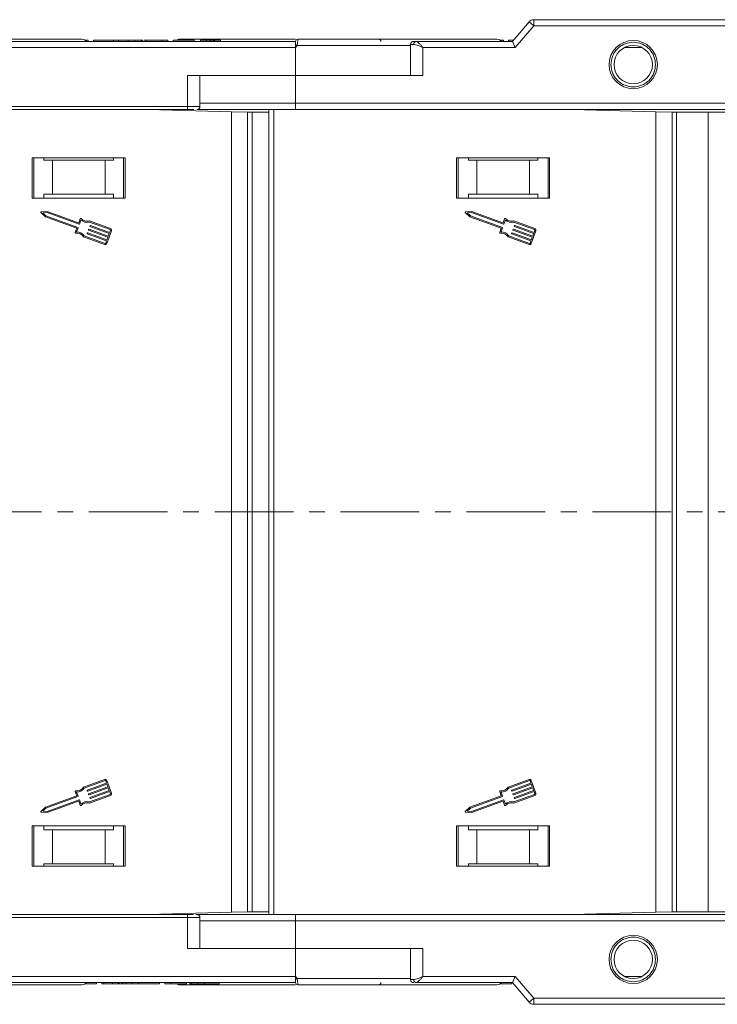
# Model space of a CAD drawing. Header units: millimetres. Extents: x 2854 to 4324, y 357 to 1390.
# Tile 6 of 45: x 3553 to 3666, y 596 to 755. Entities that reach past the tile are written whole.
import ezdxf

# ---------------------------------------------------------------- set-up
doc = ezdxf.new("R2010")
doc.units = ezdxf.units.MM
doc.linetypes.add('CENTERX2', pattern=[20.32, 12.7, -2.54, 2.54, -2.54])

msp = doc.modelspace()

# ---------------------------------------------------------------- linework, layer by layer
at = {"color": 7, "linetype": 'Continuous', "lineweight": 15}
for p, q in [((3636.312, 754.482), (3636.312, 755.482)), ((3688.852, 755.482), (3636.312, 755.482)), ((3635.553, 755.133), (3632.852, 751.982)), ((3633.312, 750.982), (3636.312, 754.482)), ((3636.312, 754.482), (3635.553, 755.133)), ((3636.312, 754.482), (3688.852, 754.482)), ((3564.068, 752.182), (3563.879, 752.182)), ((3564.068, 752.03), (3564.068, 752.182)), ((3564.388, 752.182), (3564.068, 752.182)), ((3564.388, 751.982), (3564.388, 752.182)), ((3565.221, 751.982), (3565.221, 752.182)), ((3568.48, 752.182), (3565.221, 752.182)), ((3568.48, 751.982), (3568.48, 752.182)), ((3569.26, 751.982), (3569.26, 752.182)), ((3570.859, 751.982), (3570.859, 752.182)), ((3571.913, 751.982), (3571.913, 752.182)), ((3573, 751.982), (3573, 752.182)), ((3573.224, 751.982), (3573.224, 752.182)), ((3573.736, 751.982), (3573.736, 752.182)), ((3576.301, 752.182), (3573.736, 752.182)), ((3576.301, 751.982), (3576.301, 752.182)), ((3577.262, 752.182), (3576.301, 752.182)), ((3577.262, 751.982), (3577.262, 752.182)), ((3578.095, 751.982), (3578.095, 752.182)), ((3581.493, 752.182), (3578.095, 752.182)), ((3581.493, 751.982), (3581.493, 752.182)), ((3583.48, 752.182), (3582.519, 752.182)), ((3582.519, 751.982), (3582.519, 752.182)), ((3583.48, 751.982), (3583.48, 752.182)), ((3584.117, 751.982), (3584.117, 752.182)), ((3584.632, 751.982), (3584.632, 752.182)), ((3584.762, 751.982), (3584.762, 752.182)), ((3584.762, 752.182), (3585.724, 752.182)), ((3585.724, 751.982), (3585.724, 752.182)), ((3598.202, 752.332), (3598.202, 752.332)), ((3631.068, 752.182), (3630.879, 752.182)), ((3631.068, 752.03), (3631.068, 752.182)), ((3631.388, 752.182), (3631.068, 752.182)), ((3631.388, 751.982), (3631.388, 752.182)), ((3632.221, 751.982), (3632.221, 752.182)), ((3633.023, 752.182), (3632.221, 752.182)), ((3597.852, 751.982), (3547.162, 751.982)), ((3548.28, 750.982), (3597.852, 750.982)), ((3568.48, 751.982), (3564.112, 751.982)), ((3572.262, 751.982), (3569.442, 751.982)), ((3593.338, 751.982), (3573.224, 751.982)), ((3597.852, 751.98), (3597.852, 751.982)), ((3598.086, 751.332), (3597.852, 750.982)), ((3597.852, 750.982), (3597.852, 746.482)), ((3616.415, 751.332), (3598.086, 751.332)), ((3616.415, 751.482), (3616.415, 746.482)), ((3616.924, 751.482), (3616.415, 751.482)), ((3632.852, 751.982), (3617.297, 751.982)), ((3618.415, 746.482), (3618.415, 750.982)), ((3618.415, 750.982), (3633.312, 750.982)), ((3632.852, 751.982), (3631.112, 751.982)), ((3632.852, 751.982), (3633.312, 750.982)), ((3650.921, 750.982), (3653.783, 750.982)), ((3597.852, 746.482), (3580.423, 746.482)), ((3580.423, 746.482), (3580.423, 741.482)), ((3582.423, 741.482), (3582.423, 746.482)), ((3597.852, 741.982), (3597.852, 746.482)), ((3597.852, 746.482), (3618.415, 746.482)), ((3580.423, 741.482), (3530.852, 741.482)), ((3530.852, 740.982), (3580.423, 740.982)), ((3574.092, 740.982), (3587.501, 740.605)), ((3574.915, 740.959), (3574.915, 740.982)), ((3575.594, 740.963), (3575.414, 740.98)), ((3575.414, 740.945), (3575.414, 740.98)), ((3575.948, 740.93), (3575.594, 740.963)), ((3575.594, 740.963), (3575.594, 740.94)), ((3580.423, 741.482), (3580.423, 740.982)), ((3582.423, 741.482), (3580.423, 741.482)), ((3597.852, 741.982), (3582.423, 741.982)), ((3593.561, 740.982), (3593.561, 675.982)), ((3594.361, 675.982), (3594.361, 740.982)), ((3688.852, 741.982), (3597.852, 741.982)), ((3597.852, 740.982), (3597.852, 741.982)), ((3688.852, 740.982), (3597.852, 740.982)), ((3642.592, 740.982), (3656.001, 740.605)), ((3643.415, 740.959), (3643.415, 740.982)), ((3643.892, 740.982), (3643.914, 740.98)), ((3644.094, 740.963), (3643.914, 740.98)), ((3643.914, 740.945), (3643.914, 740.98)), ((3644.448, 740.93), (3644.094, 740.963)), ((3644.094, 740.963), (3644.094, 740.94)), ((3587.501, 740.605), (3587.501, 675.982)), ((3590.113, 740.532), (3587.501, 740.605)), ((3590.113, 675.982), (3590.113, 740.532)), ((3590.113, 740.532), (3590.86, 740.532)), ((3590.86, 740.532), (3590.86, 675.982)), ((3593.561, 740.532), (3590.86, 740.532)), ((3656.001, 740.605), (3656.001, 675.982)), ((3658.613, 740.532), (3656.001, 740.605)), ((3658.613, 675.982), (3658.613, 740.532)), ((3658.613, 740.532), (3659.36, 740.532)), ((3659.36, 740.532), (3659.36, 675.982)), ((3664.461, 740.532), (3659.36, 740.532)), ((3664.461, 675.982), (3664.461, 740.532)), ((3682.497, 740.532), (3664.461, 740.532)), ((3570.352, 733.182), (3555.352, 733.182)), ((3555.352, 733.182), (3555.352, 726.682)), ((3555.602, 726.682), (3555.602, 733.182)), ((3557.238, 732.782), (3557.238, 733.182)), ((3568.465, 733.182), (3568.465, 732.782)), ((3570.102, 733.182), (3570.102, 726.682)), ((3570.352, 726.682), (3570.352, 733.182)), ((3638.852, 733.182), (3623.852, 733.182)), ((3623.852, 733.182), (3623.852, 726.682)), ((3624.102, 733.182), (3624.102, 726.682)), ((3625.738, 732.782), (3625.738, 733.182)), ((3636.965, 733.182), (3636.965, 732.782)), ((3638.602, 726.682), (3638.602, 733.182)), ((3638.852, 726.682), (3638.852, 733.182)), ((3557.238, 732.782), (3558.602, 732.782)), ((3558.602, 732.782), (3558.602, 727.282)), ((3567.102, 732.782), (3558.602, 732.782)), ((3567.102, 727.282), (3567.102, 732.782)), ((3567.102, 732.782), (3568.465, 732.782)), ((3627.102, 732.782), (3625.738, 732.782)), ((3627.102, 727.282), (3627.102, 732.782)), ((3635.602, 732.782), (3627.102, 732.782)), ((3635.602, 732.782), (3635.602, 727.282)), ((3636.965, 732.782), (3635.602, 732.782)), ((3555.352, 726.682), (3570.352, 726.682)), ((3557.238, 727.282), (3557.238, 726.682)), ((3558.602, 727.282), (3557.238, 727.282)), ((3567.102, 727.282), (3558.602, 727.282)), ((3568.465, 727.282), (3567.102, 727.282)), ((3568.465, 726.682), (3568.465, 727.282)), ((3623.852, 726.682), (3638.852, 726.682)), ((3625.738, 727.282), (3627.102, 727.282)), ((3625.738, 726.682), (3625.738, 727.282)), ((3627.102, 727.282), (3635.602, 727.282)), ((3635.602, 727.282), (3636.965, 727.282)), ((3636.965, 727.282), (3636.965, 726.682)), ((3556.776, 724.301), (3557.471, 723.651)), ((3557.784, 724.508), (3556.834, 724.459)), ((3557.756, 724.323), (3557.058, 724.287)), ((3557.058, 724.287), (3557.569, 723.809)), ((3557.471, 723.651), (3562.538, 721.8)), ((3557.569, 723.809), (3562.729, 721.924)), ((3562.917, 722.438), (3557.756, 724.323)), ((3562.808, 722.672), (3557.784, 724.508)), ((3625.276, 724.301), (3625.971, 723.651)), ((3626.284, 724.508), (3625.334, 724.459)), ((3626.256, 724.323), (3625.558, 724.287)), ((3625.558, 724.287), (3626.069, 723.809)), ((3625.971, 723.651), (3631.038, 721.8)), ((3626.069, 723.809), (3631.229, 721.924)), ((3631.417, 722.438), (3626.256, 724.323)), ((3631.308, 722.672), (3626.284, 724.508)), ((3562.757, 721.865), (3562.515, 721.203)), ((3563.093, 723.319), (3562.867, 722.699)), ((3563.218, 723.127), (3562.976, 722.465)), ((3567.915, 721.583), (3564.571, 722.805)), ((3567.977, 721.754), (3564.58, 722.995)), ((3564.649, 722.145), (3564.681, 722.231)), ((3567.781, 720.952), (3564.676, 722.086)), ((3564.739, 722.258), (3567.844, 721.123)), ((3631.257, 721.865), (3631.015, 721.203)), ((3631.593, 723.319), (3631.367, 722.699)), ((3631.718, 723.127), (3631.476, 722.465)), ((3636.415, 721.583), (3633.071, 722.805)), ((3636.477, 721.754), (3633.08, 722.995)), ((3633.149, 722.145), (3633.181, 722.231)), ((3636.281, 720.952), (3633.176, 722.086)), ((3633.239, 722.258), (3636.344, 721.123)), ((3562.538, 721.8), (3562.296, 721.137)), ((3563.641, 720.426), (3567.039, 719.184)), ((3563.757, 720.577), (3567.101, 719.356)), ((3564.211, 720.946), (3564.242, 721.031)), ((3567.343, 719.753), (3564.238, 720.887)), ((3564.301, 721.058), (3567.406, 719.924)), ((3564.43, 721.545), (3564.461, 721.631)), ((3567.562, 720.352), (3564.457, 721.487)), ((3564.52, 721.658), (3567.625, 720.524)), ((3567.389, 719.347), (3568.141, 721.403)), ((3567.406, 719.924), (3567.562, 720.352)), ((3567.625, 720.524), (3567.781, 720.952)), ((3567.844, 721.123), (3567.969, 721.466)), ((3631.038, 721.8), (3630.796, 721.137)), ((3632.141, 720.426), (3635.539, 719.184)), ((3632.257, 720.577), (3635.601, 719.356)), ((3632.711, 720.946), (3632.742, 721.031)), ((3635.843, 719.753), (3632.738, 720.887)), ((3632.801, 721.058), (3635.906, 719.924)), ((3632.93, 721.545), (3632.961, 721.631)), ((3636.062, 720.352), (3632.957, 721.487)), ((3633.02, 721.658), (3636.125, 720.524)), ((3635.889, 719.347), (3636.641, 721.403)), ((3635.906, 719.924), (3636.062, 720.352)), ((3636.125, 720.524), (3636.281, 720.952)), ((3636.344, 721.123), (3636.469, 721.466)), ((3567.218, 719.41), (3567.343, 719.753)), ((3635.718, 719.41), (3635.843, 719.753)), ((3587.501, 675.982), (3587.501, 611.359)), ((3590.113, 611.432), (3590.113, 675.982)), ((3590.86, 675.982), (3590.86, 611.432)), ((3593.561, 675.982), (3593.561, 610.982)), ((3594.361, 610.982), (3594.361, 675.982)), ((3656.001, 675.982), (3656.001, 611.359)), ((3658.613, 611.432), (3658.613, 675.982)), ((3659.36, 675.982), (3659.36, 611.432)), ((3664.461, 611.432), (3664.461, 675.982)), ((3567.039, 632.779), (3563.641, 631.538)), ((3563.757, 631.386), (3567.101, 632.608)), ((3567.343, 632.211), (3564.238, 631.077)), ((3564.301, 630.905), (3567.406, 632.04)), ((3567.562, 631.611), (3564.457, 630.477)), ((3564.52, 630.306), (3567.625, 631.44)), ((3567.218, 632.554), (3567.343, 632.211)), ((3568.141, 630.56), (3567.389, 632.616)), ((3567.406, 632.04), (3567.562, 631.611)), ((3567.625, 631.44), (3567.781, 631.012)), ((3635.539, 632.779), (3632.141, 631.538)), ((3632.257, 631.386), (3635.601, 632.608)), ((3635.843, 632.211), (3632.738, 631.077)), ((3632.801, 630.905), (3635.906, 632.04)), ((3636.062, 631.611), (3632.957, 630.477)), ((3633.02, 630.306), (3636.125, 631.44)), ((3635.718, 632.554), (3635.843, 632.211)), ((3636.641, 630.56), (3635.889, 632.616)), ((3635.906, 632.04), (3636.062, 631.611)), ((3636.125, 631.44), (3636.281, 631.012)), ((3562.538, 630.164), (3557.471, 628.313)), ((3557.569, 628.154), (3562.729, 630.04)), ((3562.296, 630.827), (3562.538, 630.164)), ((3562.757, 630.098), (3562.515, 630.761)), ((3564.211, 631.018), (3564.242, 630.932)), ((3564.43, 630.419), (3564.461, 630.333)), ((3567.915, 630.381), (3564.571, 629.159)), ((3564.58, 628.968), (3567.977, 630.21)), ((3564.649, 629.819), (3564.681, 629.733)), ((3567.781, 631.012), (3564.676, 629.877)), ((3564.739, 629.706), (3567.844, 630.841)), ((3567.844, 630.841), (3567.969, 630.498)), ((3631.038, 630.164), (3625.971, 628.313)), ((3626.069, 628.154), (3631.229, 630.04)), ((3630.796, 630.827), (3631.038, 630.164)), ((3631.257, 630.098), (3631.015, 630.761)), ((3632.711, 631.018), (3632.742, 630.932)), ((3632.93, 630.419), (3632.961, 630.333)), ((3636.415, 630.381), (3633.071, 629.159)), ((3633.08, 628.968), (3636.477, 630.21)), ((3633.149, 629.819), (3633.181, 629.733)), ((3636.281, 631.012), (3633.176, 629.877)), ((3633.239, 629.706), (3636.344, 630.841)), ((3636.344, 630.841), (3636.469, 630.498)), ((3557.471, 628.313), (3556.776, 627.663)), ((3557.058, 627.676), (3557.569, 628.154)), ((3562.917, 629.526), (3557.756, 627.64)), ((3557.784, 627.456), (3562.808, 629.292)), ((3562.867, 629.265), (3563.093, 628.645)), ((3563.218, 628.837), (3562.976, 629.499)), ((3625.971, 628.313), (3625.276, 627.663)), ((3625.558, 627.676), (3626.069, 628.154)), ((3631.417, 629.526), (3626.256, 627.64)), ((3626.284, 627.456), (3631.308, 629.292)), ((3631.367, 629.265), (3631.593, 628.645)), ((3631.718, 628.837), (3631.476, 629.499)), ((3556.834, 627.505), (3557.784, 627.456)), ((3557.756, 627.64), (3557.058, 627.676)), ((3625.334, 627.505), (3626.284, 627.456)), ((3626.256, 627.64), (3625.558, 627.676)), ((3570.352, 625.282), (3555.352, 625.282)), ((3555.352, 625.282), (3555.352, 618.782)), ((3555.602, 618.782), (3555.602, 625.282)), ((3557.238, 625.282), (3557.238, 624.682)), ((3568.465, 624.682), (3568.465, 625.282)), ((3570.102, 625.282), (3570.102, 618.782)), ((3570.352, 618.782), (3570.352, 625.282)), ((3638.852, 625.282), (3623.852, 625.282)), ((3623.852, 625.282), (3623.852, 618.782)), ((3624.102, 625.282), (3624.102, 618.782)), ((3625.738, 624.682), (3625.738, 625.282)), ((3636.965, 625.282), (3636.965, 624.682)), ((3638.602, 618.782), (3638.602, 625.282)), ((3638.852, 618.782), (3638.852, 625.282)), ((3557.238, 624.682), (3558.602, 624.682)), ((3558.602, 624.682), (3558.602, 619.182)), ((3558.602, 624.682), (3567.102, 624.682)), ((3567.102, 619.182), (3567.102, 624.682)), ((3567.102, 624.682), (3568.465, 624.682)), ((3627.102, 624.682), (3625.738, 624.682)), ((3627.102, 619.182), (3627.102, 624.682)), ((3635.602, 624.682), (3627.102, 624.682)), ((3636.965, 624.682), (3635.602, 624.682)), ((3635.602, 624.682), (3635.602, 619.182)), ((3555.352, 618.782), (3570.352, 618.782)), ((3558.602, 619.182), (3557.238, 619.182)), ((3557.238, 618.782), (3557.238, 619.182)), ((3558.602, 619.182), (3567.102, 619.182)), ((3568.465, 619.182), (3567.102, 619.182)), ((3568.465, 619.182), (3568.465, 618.782)), ((3623.852, 618.782), (3638.852, 618.782)), ((3625.738, 619.182), (3627.102, 619.182)), ((3625.738, 618.782), (3625.738, 619.182)), ((3627.102, 619.182), (3635.602, 619.182)), ((3635.602, 619.182), (3636.965, 619.182)), ((3636.965, 619.182), (3636.965, 618.782)), ((3580.423, 610.982), (3530.852, 610.982)), ((3587.501, 611.359), (3574.092, 610.982)), ((3574.915, 610.982), (3574.915, 611.005)), ((3575.414, 610.984), (3575.414, 611.019)), ((3575.414, 610.984), (3575.594, 611.001)), ((3575.594, 611.001), (3575.948, 611.034)), ((3575.594, 611.024), (3575.594, 611.001)), ((3580.423, 610.482), (3580.423, 610.982)), ((3587.501, 611.359), (3590.113, 611.432)), ((3590.86, 611.432), (3590.113, 611.432)), ((3590.86, 611.432), (3593.561, 611.432)), ((3597.852, 610.982), (3597.852, 609.982)), ((3597.852, 610.982), (3688.852, 610.982)), ((3656.001, 611.359), (3642.592, 610.982)), ((3643.415, 610.982), (3643.415, 611.005)), ((3643.914, 610.984), (3643.892, 610.982)), ((3643.914, 610.984), (3643.914, 611.019)), ((3643.914, 610.984), (3644.094, 611.001)), ((3644.094, 611.001), (3644.448, 611.034)), ((3644.094, 611.024), (3644.094, 611.001)), ((3656.001, 611.359), (3658.613, 611.432)), ((3659.36, 611.432), (3658.613, 611.432)), ((3659.36, 611.432), (3664.461, 611.432)), ((3664.461, 611.432), (3682.497, 611.432)), ((3530.852, 610.482), (3580.423, 610.482)), ((3580.423, 610.482), (3580.423, 605.482)), ((3580.423, 610.482), (3582.423, 610.482)), ((3582.423, 605.482), (3582.423, 610.482)), ((3582.423, 609.982), (3597.852, 609.982)), ((3597.852, 605.482), (3597.852, 609.982)), ((3597.852, 609.982), (3688.852, 609.982)), ((3580.423, 605.482), (3597.852, 605.482)), ((3597.852, 605.482), (3597.852, 600.982)), ((3618.415, 605.482), (3597.852, 605.482)), ((3616.415, 605.482), (3616.415, 600.482)), ((3618.415, 600.982), (3618.415, 605.482)), ((3547.162, 599.982), (3597.852, 599.982)), ((3597.852, 600.982), (3548.28, 600.982)), ((3565.734, 599.782), (3563.879, 599.782)), ((3564.112, 599.982), (3568.852, 599.982)), ((3565.734, 599.982), (3565.734, 599.782)), ((3566.568, 599.782), (3566.568, 599.982)), ((3566.888, 599.782), (3566.568, 599.782)), ((3566.888, 599.782), (3566.888, 599.982)), ((3568.288, 599.782), (3566.888, 599.782)), ((3568.288, 599.782), (3568.288, 599.982)), ((3569.249, 599.782), (3568.288, 599.782)), ((3569.249, 599.982), (3569.249, 599.782)), ((3569.38, 599.982), (3569.38, 599.782)), ((3569.965, 599.782), (3569.877, 599.782)), ((3569.894, 599.982), (3569.894, 599.782)), ((3569.965, 599.982), (3569.965, 599.782)), ((3570.531, 599.982), (3570.531, 599.782)), ((3570.531, 599.982), (3580.788, 599.982)), ((3571.493, 599.782), (3570.531, 599.782)), ((3571.493, 599.782), (3571.493, 599.982)), ((3572.519, 599.782), (3572.519, 599.982)), ((3575.916, 599.782), (3572.519, 599.782)), ((3575.916, 599.782), (3575.916, 599.982)), ((3576.749, 599.782), (3576.749, 599.982)), ((3577.711, 599.782), (3576.749, 599.782)), ((3577.711, 599.782), (3577.711, 599.982)), ((3580.275, 599.782), (3577.711, 599.782)), ((3580.275, 599.782), (3580.275, 599.982)), ((3580.788, 599.782), (3580.788, 599.982)), ((3581.011, 599.982), (3581.011, 599.782)), ((3581.749, 599.982), (3584.57, 599.982)), ((3582.099, 599.982), (3582.099, 599.782)), ((3583.153, 599.982), (3583.153, 599.782)), ((3585.531, 599.982), (3585.531, 599.782)), ((3585.531, 599.982), (3593.338, 599.982)), ((3597.852, 600.982), (3598.086, 600.632)), ((3598.086, 600.632), (3616.415, 600.632)), ((3598.202, 599.632), (3598.202, 599.632)), ((3616.924, 600.482), (3616.415, 600.482)), ((3617.085, 599.982), (3617.297, 599.982)), ((3617.297, 599.982), (3632.852, 599.982)), ((3633.312, 600.982), (3618.415, 600.982)), ((3632.734, 599.782), (3630.879, 599.782)), ((3631.112, 599.982), (3632.852, 599.982)), ((3632.734, 599.982), (3632.734, 599.782)), ((3632.852, 599.982), (3633.312, 600.982)), ((3632.852, 599.982), (3635.553, 596.831)), ((3636.312, 597.482), (3633.312, 600.982)), ((3653.783, 600.982), (3650.921, 600.982)), ((3635.553, 596.831), (3636.312, 597.482)), ((3688.852, 597.482), (3636.312, 597.482)), ((3636.312, 597.482), (3636.312, 596.482)), ((3636.312, 596.482), (3688.852, 596.482))]:
    msp.add_line(p, q, dxfattribs=at)
at = {"color": 1, "linetype": 'CENTERX2', "lineweight": 13}
msp.add_line((4166.465, 675.982), (3330.413, 675.982), dxfattribs=at)
at = {"color": 7, "linetype": 'Continuous', "lineweight": 15, "flags": 128}
msp.add_lwpolyline([(3597.852, 599.982), (3597.852, 599.982)], dxfattribs=at)
at = {"color": 7, "linetype": 'Continuous', "lineweight": 15}
for centre, radius in [((3652.352, 748.232), 3.9), ((3652.352, 748.232), 3.1), ((3652.352, 603.732), 3.9), ((3652.352, 603.732), 3.1)]:
    msp.add_circle(centre, radius, dxfattribs=at)
for centre, radius, start, end in [((3636.312, 754.482), 1, 90, 139.39871), ((3563.352, 751.332), 1, 40.5416, 90), ((3579.132, 751.332), 1, 90, 121.78833), ((3598.202, 751.982), 0.35, 89.99809, 179.99965), ((3611.282, 751.982), 0.35, 0.00041, 90.00191), ((3630.352, 751.332), 1, 40.5416, 90), ((3562.308, 684.405), 75.89, 61.87179, 62.07191), ((3616.915, 751.482), 0.5, 90, 180), ((3617.371, 751.537), 0.451, 99.5202, 187.08135), ((3581.923, 741.482), 0.5, 270, 0), ((3556.839, 724.367), 0.0912, 92.951, 226.90808), ((3625.339, 724.367), 0.0912, 92.951, 226.90808), ((3562.714, 721.881), 0.0456, 339.92954, 69.92954), ((3562.824, 722.715), 0.0456, 249.92954, 339.92954), ((3562.933, 722.481), 0.0456, 249.92954, 339.92954), ((3563.179, 723.288), 0.0912, 44.41454, 159.92954), ((3564.212, 724.3), 1.538, 229.69289, 283.48884), ((3564.212, 724.3), 1.355, 224.41454, 285.7472), ((3564.692, 722.129), 0.0456, 159.92954, 249.92954), ((3564.723, 722.215), 0.0456, 69.92954, 159.92954), ((3631.214, 721.881), 0.0456, 339.92954, 69.92954), ((3631.324, 722.715), 0.0456, 249.92954, 339.92954), ((3631.433, 722.481), 0.0456, 249.92954, 339.92954), ((3631.679, 723.288), 0.0912, 44.41454, 159.92954), ((3632.712, 724.3), 1.538, 229.69289, 283.48884), ((3632.712, 724.3), 1.355, 224.41454, 285.7472), ((3633.192, 722.129), 0.0456, 159.92954, 249.92954), ((3633.223, 722.215), 0.0456, 69.92954, 159.92954), ((3562.382, 721.106), 0.0912, 159.92954, 275.44455), ((3562.519, 719.665), 1.355, 34.11188, 95.44455), ((3562.519, 719.665), 1.538, 36.37025, 90.1662), ((3564.254, 720.93), 0.0456, 159.92954, 249.92954), ((3564.285, 721.016), 0.0456, 69.92954, 159.92954), ((3564.473, 721.53), 0.0456, 159.92954, 249.92954), ((3564.504, 721.615), 0.0456, 69.92954, 159.92954), ((3567.884, 721.497), 0.0912, 339.92954, 69.92954), ((3567.884, 721.497), 0.274, 339.92954, 69.92954), ((3630.882, 721.106), 0.0912, 159.92954, 275.44455), ((3631.019, 719.665), 1.355, 34.11188, 95.44455), ((3631.019, 719.665), 1.538, 36.37025, 90.1662), ((3632.754, 720.93), 0.0456, 159.92954, 249.92954), ((3632.785, 721.016), 0.0456, 69.92954, 159.92954), ((3632.973, 721.53), 0.0456, 159.92954, 249.92954), ((3633.004, 721.615), 0.0456, 69.92954, 159.92954), ((3636.384, 721.497), 0.0912, 339.92954, 69.92954), ((3636.384, 721.497), 0.274, 339.92954, 69.92954), ((3567.132, 719.441), 0.274, 249.92954, 339.92954), ((3567.132, 719.441), 0.0912, 249.92954, 339.92954), ((3635.632, 719.441), 0.274, 249.92954, 339.92954), ((3635.632, 719.441), 0.0912, 249.92954, 339.92954), ((3562.519, 632.298), 1.355, 264.55545, 325.88812), ((3562.519, 632.298), 1.538, 269.8338, 323.62975), ((3567.132, 632.522), 0.274, 20.07046, 110.07046), ((3567.132, 632.522), 0.0912, 20.07046, 110.07046), ((3631.019, 632.298), 1.355, 264.55545, 325.88812), ((3631.019, 632.298), 1.538, 269.8338, 323.62975), ((3635.632, 632.522), 0.274, 20.07046, 110.07046), ((3635.632, 632.522), 0.0912, 20.07046, 110.07046), ((3562.382, 630.858), 0.0912, 84.55545, 200.07046), ((3562.714, 630.083), 0.0456, 290.07046, 20.07046), ((3564.254, 631.034), 0.0456, 110.07046, 200.07046), ((3564.285, 630.948), 0.0456, 200.07046, 290.07046), ((3564.473, 630.434), 0.0456, 110.07046, 200.07046), ((3564.504, 630.349), 0.0456, 200.07046, 290.07046), ((3564.692, 629.835), 0.0456, 110.07046, 200.07046), ((3564.723, 629.749), 0.0456, 200.07046, 290.07046), ((3567.884, 630.467), 0.0912, 290.07046, 20.07046), ((3567.884, 630.467), 0.274, 290.07046, 20.07046), ((3630.882, 630.858), 0.0912, 84.55545, 200.07046), ((3631.214, 630.083), 0.0456, 290.07046, 20.07046), ((3632.754, 631.034), 0.0456, 110.07046, 200.07046), ((3632.785, 630.948), 0.0456, 200.07046, 290.07046), ((3632.973, 630.434), 0.0456, 110.07046, 200.07046), ((3633.004, 630.349), 0.0456, 200.07046, 290.07046), ((3633.192, 629.835), 0.0456, 110.07046, 200.07046), ((3633.223, 629.749), 0.0456, 200.07046, 290.07046), ((3636.384, 630.467), 0.0912, 290.07046, 20.07046), ((3636.384, 630.467), 0.274, 290.07046, 20.07046), ((3562.824, 629.249), 0.0456, 20.07046, 110.07046), ((3562.933, 629.483), 0.0456, 20.07046, 110.07046), ((3563.179, 628.676), 0.0912, 200.07046, 315.58546), ((3564.212, 627.664), 1.538, 76.51116, 130.30711), ((3564.212, 627.664), 1.355, 74.2528, 135.58546), ((3631.324, 629.249), 0.0456, 20.07046, 110.07046), ((3631.433, 629.483), 0.0456, 20.07046, 110.07046), ((3631.679, 628.676), 0.0912, 200.07046, 315.58546), ((3632.712, 627.664), 1.538, 76.51116, 130.30711), ((3632.712, 627.664), 1.355, 74.2528, 135.58546), ((3556.839, 627.596), 0.0912, 133.09192, 267.049), ((3625.339, 627.596), 0.0912, 133.09192, 267.049), ((3581.923, 610.482), 0.5, 360, 90), ((3563.352, 600.632), 1, 270, 319.4584), ((3579.132, 600.632), 1, 238.21167, 270), ((3562.308, 667.559), 75.89, 297.92809, 298.12821), ((3598.202, 599.982), 0.35, 180.00057, 270.00191), ((3611.282, 599.982), 0.35, 269.99809, 359.99959), ((3616.915, 600.482), 0.5, 180, 270), ((3617.371, 600.426), 0.451, 172.91865, 260.4798), ((3630.352, 600.632), 1, 270, 319.4584), ((3636.312, 597.482), 1, 220.60129, 270)]:
    msp.add_arc(centre, radius, start, end, dxfattribs=at)
for points, knots in [([(3563.352, 752.332), (3563.306, 752.332), (3563.212, 752.332), (3562.441, 752.332), (3561.275, 752.332), (3559.804, 752.332), (3558.156, 752.332), (3556.216, 752.332), (3553.26, 752.332), (3549.826, 752.332), (3546.049, 752.332), (3542.813, 752.332), (3539.169, 752.332), (3535.18, 752.332), (3532.515, 752.332), (3531.202, 752.332)], [0, 0, 0, 0, 0.0777263, 0.157824, 0.2401354, 0.3044544, 0.368763, 0.4344301, 0.5000865, 0.631237, 0.695556, 0.7598647, 0.8421852, 0.9222807, 1, 1, 1, 1]), ([(3570.859, 752.182), (3570.725, 752.182), (3570.321, 752.182), (3569.667, 752.182), (3569.049, 752.182), (3568.621, 752.182), (3568.49, 752.182), (3568.482, 752.182), (3568.48, 752.182)], [0, 0, 0, 0, 0.1013981, 0.3069957, 0.5061443, 0.6852619, 0.9245571, 1, 1, 1, 1]), ([(3571.913, 752.182), (3571.851, 752.182), (3571.726, 752.182), (3571.542, 752.182), (3571.367, 752.182), (3571.199, 752.182), (3571.03, 752.182), (3570.916, 752.182), (3570.859, 752.182)], [0, 0, 0, 0, 0.1854289, 0.3721896, 0.5277082, 0.6838775, 0.8416784, 1, 1, 1, 1]), ([(3573, 752.182), (3572.94, 752.182), (3572.82, 752.182), (3572.503, 752.182), (3572.183, 752.182), (3571.941, 752.182), (3571.913, 752.182)], [0, 0, 0, 0, 0.2508959, 0.5021661, 0.9405117, 1, 1, 1, 1]), ([(3573.224, 752.182), (3573.223, 752.182), (3573.222, 752.182), (3573.207, 752.182), (3573.183, 752.182), (3573.142, 752.182), (3573.085, 752.182), (3573.029, 752.182), (3573, 752.182)], [0, 0, 0, 0, 0.15395018, 0.3081809, 0.47869905, 0.64996124, 0.82420256, 1, 1, 1, 1]), ([(3573.736, 752.182), (3573.657, 752.182), (3573.571, 752.182), (3573.403, 752.182), (3573.393, 752.182)], [0, 0, 0, 0, 0.9398926, 1, 1, 1, 1]), ([(3597.852, 752.332), (3597.385, 752.332), (3595.926, 752.332), (3593.614, 752.332), (3590.947, 752.332), (3587.67, 752.332), (3584.881, 752.332), (3582.679, 752.332), (3581.208, 752.332), (3580.042, 752.332), (3579.271, 752.332), (3579.178, 752.332), (3579.132, 752.332)], [0, 0, 0, 0, 0.0417359, 0.1303349, 0.2208054, 0.3112613, 0.4919493, 0.5805627, 0.6691617, 0.7825761, 0.8929282, 1, 1, 1, 1]), ([(3583.48, 752.182), (3583.483, 752.182), (3583.488, 752.182), (3583.537, 752.182), (3583.627, 752.182), (3583.745, 752.182), (3583.912, 752.182), (3584.039, 752.182), (3584.117, 752.182)], [0, 0, 0, 0, 0.2920273, 0.5048541, 0.6139046, 0.723685, 0.8298165, 1, 1, 1, 1]), ([(3584.117, 752.182), (3584.158, 752.182), (3584.242, 752.182), (3584.353, 752.182), (3584.447, 752.182), (3584.519, 752.182), (3584.582, 752.182), (3584.615, 752.182), (3584.632, 752.182)], [0, 0, 0, 0, 0.202387, 0.4109073, 0.5578292, 0.7094718, 0.8532239, 1, 1, 1, 1]), ([(3584.632, 752.182), (3584.651, 752.182), (3584.689, 752.182), (3584.717, 752.182), (3584.736, 752.182), (3584.749, 752.182), (3584.757, 752.182), (3584.761, 752.182), (3584.762, 752.182)], [0, 0, 0, 0, 0.1938055, 0.3931273, 0.5440688, 0.6954121, 0.8476129, 1, 1, 1, 1]), ([(3598.202, 752.332), (3598.202, 752.325), (3598.203, 752.311), (3598.202, 752.208), (3598.2, 752.062), (3598.188, 751.879), (3598.169, 751.696), (3598.139, 751.51), (3598.103, 751.388), (3598.086, 751.332)], [0, 0, 0, 0, 0.172016, 0.3127556, 0.4995985, 0.630391, 0.7580256, 0.8892284, 1, 1, 1, 1]), ([(3630.352, 752.332), (3630.306, 752.332), (3630.212, 752.332), (3629.441, 752.332), (3628.275, 752.332), (3626.804, 752.332), (3625.156, 752.332), (3623.216, 752.332), (3620.26, 752.332), (3616.826, 752.332), (3613.049, 752.332), (3609.813, 752.332), (3606.169, 752.332), (3602.18, 752.332), (3599.515, 752.332), (3598.202, 752.332)], [0, 0, 0, 0, 0.0777263, 0.157824, 0.2401354, 0.3044544, 0.368763, 0.4344301, 0.5000865, 0.631237, 0.695556, 0.7598647, 0.8421852, 0.9222807, 1, 1, 1, 1]), ([(3597.852, 751.456), (3597.852, 751.549), (3597.852, 751.734), (3597.852, 751.896), (3597.852, 751.926), (3597.852, 751.935)], [0, 0, 0, 0, 0.412979, 0.8259867, 1, 1, 1, 1]), ([(3618.415, 750.982), (3618.145, 751.098), (3617.727, 751.279), (3617.228, 751.45), (3617.019, 751.472), (3616.924, 751.482)], [0, 0, 0, 0, 0.49841293, 0.77292805, 1, 1, 1, 1]), ([(3617.297, 751.982), (3617.18, 751.982), (3617.054, 751.982), (3617.019, 751.982), (3617.017, 751.982)], [0, 0, 0, 0, 0.93147, 1, 1, 1, 1]), ([(3617.297, 751.982), (3617.365, 751.965), (3617.508, 751.929), (3617.788, 751.679), (3618.097, 751.349), (3618.309, 751.104), (3618.415, 750.982)], [0, 0, 0, 0, 0.2343503, 0.4981953, 0.748869, 1, 1, 1, 1]), ([(3648.752, 748.232), (3648.8, 748.685), (3648.875, 749.383), (3649.323, 750.223), (3649.788, 750.795), (3650.361, 751.263), (3651.2, 751.697), (3652.352, 751.919), (3653.504, 751.697), (3654.342, 751.263), (3654.915, 750.795), (3655.381, 750.223), (3655.829, 749.384), (3655.904, 748.685), (3655.952, 748.232)], [0, 0, 0, 0, 0.1197215, 0.184837, 0.25, 0.3151155, 0.3802785, 0.5, 0.6197215, 0.684837, 0.75, 0.8151155, 0.8802785, 1, 1, 1, 1]), ([(3655.952, 748.232), (3655.904, 747.779), (3655.829, 747.08), (3655.381, 746.241), (3654.916, 745.669), (3654.343, 745.201), (3653.504, 744.767), (3652.352, 744.545), (3651.2, 744.767), (3650.361, 745.201), (3649.788, 745.669), (3649.323, 746.241), (3648.875, 747.08), (3648.8, 747.779), (3648.752, 748.232)], [0, 0, 0, 0, 0.1197215, 0.184837, 0.25, 0.3151155, 0.3802785, 0.5, 0.6197215, 0.684837, 0.75, 0.8151155, 0.8802785, 1, 1, 1, 1]), ([(3580.423, 740.982), (3580.582, 740.982), (3580.908, 740.982), (3581.268, 740.982), (3581.412, 740.982), (3581.445, 740.982)], [0, 0, 0, 0, 0.4212182, 0.866389, 1, 1, 1, 1]), ([(3597.852, 740.982), (3596.531, 740.982), (3593.848, 740.982), (3589.823, 740.982), (3586.156, 740.982), (3583.51, 740.982), (3582.248, 740.982), (3581.923, 740.982)], [0, 0, 0, 0, 0.2377682, 0.4829101, 0.7349567, 0.9319731, 1, 1, 1, 1]), ([(3581.405, 610.982), (3581.385, 610.982), (3581.253, 610.982), (3580.907, 610.982), (3580.582, 610.982), (3580.423, 610.982)], [0, 0, 0, 0, 0.0866478, 0.5559493, 1, 1, 1, 1]), ([(3581.755, 610.982), (3582.135, 610.982), (3583.452, 610.982), (3586.155, 610.982), (3589.823, 610.982), (3593.848, 610.982), (3596.531, 610.982), (3597.852, 610.982)], [0, 0, 0, 0, 0.0787743, 0.2735433, 0.5226472, 0.7649677, 1, 1, 1, 1]), ([(3648.752, 603.732), (3648.8, 604.185), (3648.875, 604.883), (3649.323, 605.723), (3649.788, 606.295), (3650.361, 606.763), (3651.2, 607.197), (3652.352, 607.419), (3653.504, 607.197), (3654.342, 606.763), (3654.915, 606.295), (3655.381, 605.723), (3655.829, 604.884), (3655.904, 604.185), (3655.952, 603.732)], [0, 0, 0, 0, 0.1197215, 0.184837, 0.25, 0.3151155, 0.3802785, 0.5, 0.6197215, 0.684837, 0.75, 0.8151155, 0.8802785, 1, 1, 1, 1]), ([(3655.952, 603.732), (3655.904, 603.279), (3655.829, 602.58), (3655.381, 601.741), (3654.916, 601.169), (3654.343, 600.701), (3653.504, 600.267), (3652.352, 600.045), (3651.2, 600.267), (3650.361, 600.701), (3649.788, 601.169), (3649.323, 601.741), (3648.875, 602.58), (3648.8, 603.279), (3648.752, 603.732)], [0, 0, 0, 0, 0.1197215, 0.184837, 0.25, 0.3151155, 0.3802785, 0.5, 0.6197215, 0.684837, 0.75, 0.8151155, 0.8802785, 1, 1, 1, 1]), ([(3531.202, 599.632), (3532.515, 599.632), (3535.181, 599.632), (3539.17, 599.632), (3542.813, 599.632), (3546.049, 599.632), (3548.874, 599.632), (3551.535, 599.632), (3554.814, 599.632), (3557.602, 599.632), (3559.804, 599.632), (3561.275, 599.632), (3562.442, 599.632), (3563.212, 599.632), (3563.306, 599.632), (3563.352, 599.632)], [0, 0, 0, 0, 0.077724, 0.157824, 0.2401354, 0.3044544, 0.368763, 0.4344301, 0.5000865, 0.631237, 0.695556, 0.7598646, 0.8421852, 0.9222831, 1, 1, 1, 1]), ([(3569.249, 599.782), (3569.251, 599.782), (3569.254, 599.782), (3569.263, 599.782), (3569.277, 599.782), (3569.298, 599.782), (3569.328, 599.782), (3569.362, 599.782), (3569.38, 599.782)], [0, 0, 0, 0, 0.1559964, 0.3121249, 0.4808949, 0.6502119, 0.8232477, 1, 1, 1, 1]), ([(3569.38, 599.782), (3569.42, 599.782), (3569.496, 599.782), (3569.666, 599.782), (3569.801, 599.782), (3569.878, 599.782), (3569.894, 599.782)], [0, 0, 0, 0, 0.3303982, 0.6247668, 0.9173609, 1, 1, 1, 1]), ([(3569.894, 599.782), (3569.982, 599.782), (3570.121, 599.782), (3570.296, 599.782), (3570.415, 599.782), (3570.525, 599.782), (3570.529, 599.782), (3570.531, 599.782)], [0, 0, 0, 0, 0.1893295, 0.3022223, 0.4156123, 0.5487324, 1, 1, 1, 1]), ([(3571.493, 599.782), (3571.516, 599.782), (3571.643, 599.782), (3571.996, 599.782), (3572.332, 599.782), (3572.519, 599.782)], [0, 0, 0, 0, 0.0930869, 0.4988707, 1, 1, 1, 1]), ([(3579.132, 599.632), (3579.178, 599.632), (3579.271, 599.632), (3580.042, 599.632), (3581.208, 599.632), (3582.679, 599.632), (3584.327, 599.632), (3586.267, 599.632), (3589.222, 599.632), (3592.668, 599.632), (3595.926, 599.632), (3597.385, 599.632), (3597.852, 599.632)], [0, 0, 0, 0, 0.1070847, 0.2174366, 0.3308382, 0.4194516, 0.5080506, 0.5985211, 0.688977, 0.869665, 0.9582783, 1, 1, 1, 1]), ([(3580.788, 599.782), (3580.788, 599.782), (3580.789, 599.782), (3580.804, 599.782), (3580.828, 599.782), (3580.87, 599.782), (3580.927, 599.782), (3580.983, 599.782), (3581.011, 599.782)], [0, 0, 0, 0, 0.1539502, 0.3081809, 0.478699, 0.6499612, 0.8242026, 1, 1, 1, 1]), ([(3581.011, 599.782), (3581.071, 599.782), (3581.191, 599.782), (3581.508, 599.782), (3581.829, 599.782), (3582.07, 599.782), (3582.099, 599.782)], [0, 0, 0, 0, 0.2508959, 0.50216611, 0.94051172, 1, 1, 1, 1]), ([(3582.099, 599.782), (3582.161, 599.782), (3582.285, 599.782), (3582.469, 599.782), (3582.645, 599.782), (3582.812, 599.782), (3582.982, 599.782), (3583.096, 599.782), (3583.153, 599.782)], [0, 0, 0, 0, 0.1854289, 0.3721896, 0.5277082, 0.6838775, 0.8416784, 1, 1, 1, 1]), ([(3583.153, 599.782), (3583.286, 599.782), (3583.69, 599.782), (3584.344, 599.782), (3584.963, 599.782), (3585.39, 599.782), (3585.521, 599.782), (3585.529, 599.782), (3585.531, 599.782)], [0, 0, 0, 0, 0.1013981, 0.3069957, 0.5061443, 0.6852619, 0.9245571, 1, 1, 1, 1]), ([(3597.852, 599.982), (3597.852, 599.993), (3597.852, 600.015), (3597.852, 600.188), (3597.852, 600.373), (3597.852, 600.489), (3597.852, 600.507)], [0, 0, 0, 0, 0.3133566, 0.6267132, 0.9400698, 1, 1, 1, 1]), ([(3598.086, 600.632), (3598.103, 600.576), (3598.14, 600.452), (3598.169, 600.266), (3598.188, 600.085), (3598.2, 599.902), (3598.202, 599.756), (3598.203, 599.653), (3598.202, 599.639), (3598.202, 599.632)], [0, 0, 0, 0, 0.1117977, 0.2443303, 0.368648, 0.5004012, 0.6872226, 0.8279677, 1, 1, 1, 1]), ([(3598.202, 599.632), (3599.515, 599.632), (3602.181, 599.632), (3606.17, 599.632), (3609.813, 599.632), (3613.049, 599.632), (3615.874, 599.632), (3618.535, 599.632), (3621.814, 599.632), (3624.602, 599.632), (3626.804, 599.632), (3628.275, 599.632), (3629.442, 599.632), (3630.212, 599.632), (3630.306, 599.632), (3630.352, 599.632)], [0, 0, 0, 0, 0.077724, 0.157824, 0.2401354, 0.3044544, 0.368763, 0.4344301, 0.5000865, 0.631237, 0.695556, 0.7598646, 0.8421852, 0.9222831, 1, 1, 1, 1]), ([(3616.924, 600.482), (3617.019, 600.492), (3617.228, 600.513), (3617.727, 600.685), (3618.145, 600.866), (3618.415, 600.982)], [0, 0, 0, 0, 0.2270634, 0.5015869, 1, 1, 1, 1]), ([(3618.415, 600.982), (3618.309, 600.859), (3618.097, 600.614), (3617.787, 600.285), (3617.508, 600.034), (3617.365, 599.999), (3617.297, 599.982)], [0, 0, 0, 0, 0.2515188, 0.5017844, 0.7656323, 1, 1, 1, 1])]:
    msp.add_open_spline(points, degree=3, knots=knots, dxfattribs=at)
for points in [[(3593.338, 751.982), (3593.448, 751.982), (3593.667, 751.982), (3593.702, 751.982), (3593.72, 751.982)], [(3597.852, 750.982), (3597.852, 751.065), (3597.852, 751.23), (3597.852, 751.381), (3597.852, 751.456)], [(3597.852, 600.507), (3597.852, 600.583), (3597.852, 600.733), (3597.852, 600.899), (3597.852, 600.982)]]:
    msp.add_open_spline(points, degree=3, dxfattribs=at)

doc.saveas('drawing.dxf')
